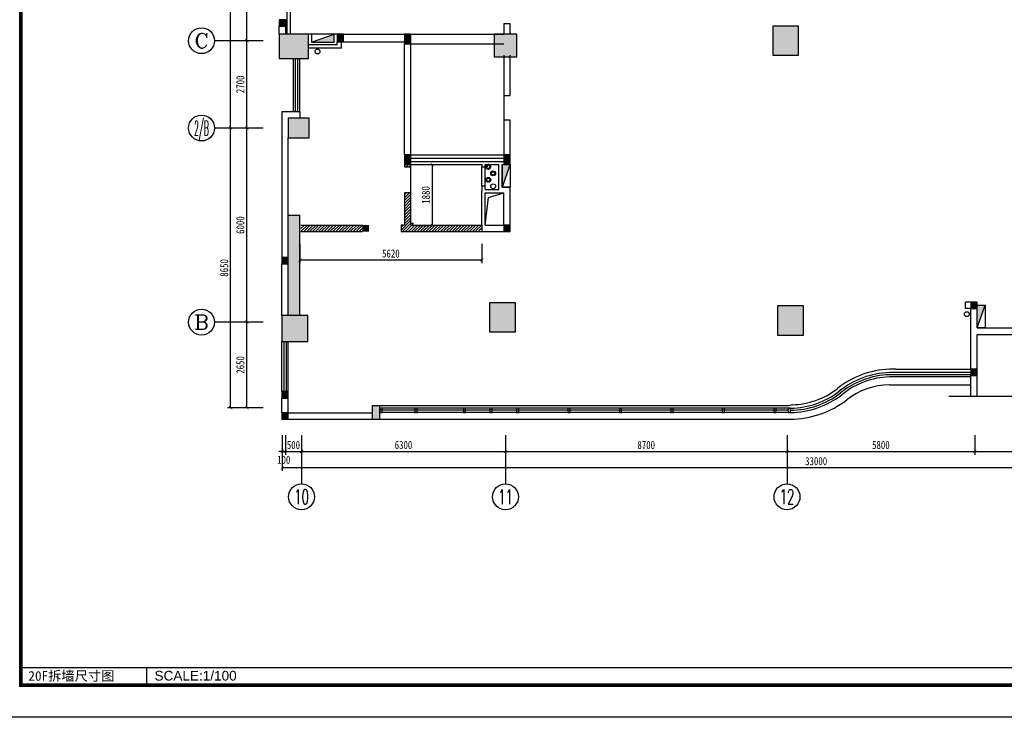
# Model space of a CAD drawing. Header units: millimetres. Extents: x -539149 to -534375, y 505028 to 505469.
# Tile 9 of 135: x -538533 to -538229, y 505039 to 505254. Entities that reach past the tile are written whole.
import ezdxf
from ezdxf.enums import TextEntityAlignment as Align

# ---------------------------------------------------------------- set-up
doc = ezdxf.new("R2010")
doc.units = ezdxf.units.MM
doc.header["$LTSCALE"] = 10
doc.linetypes.add('DASH', pattern=[0.35, 0.25, -0.1])
doc.layers.get('Defpoints').update_dxf_attribs({"color": 8})
for name, color, linetype in [('-消火栓', 242, 'Continuous'), ('A-建筑-原墙体', 2, 'Continuous'), ('A-建筑-柱子、剪力墙', 251, 'Continuous'), ('A-建筑-窗户', 4, 'Continuous'), ('A-建筑-轴号', 3, 'Continuous'), ('A2图框$0$E-图框', 100, 'Continuous'), ('AXIS_TEXT', 50, 'Continuous'), ('B-平面-家具L', 30, 'Continuous'), ('B-平面-尺寸', 8, 'Continuous'), ('B-平面-门洞线', 8, 'Continuous'), ('E-填充', 251, 'Continuous'), ('E-墙体尺寸定位图层', 251, 'Continuous'), ('E-文本', 7, 'Continuous'), ('wm', 7, 'Continuous'), ('水管', 8, 'Continuous')]:
    doc.layers.add(name, color=color, linetype=linetype)
doc.layers.add('A-批量打印图层', color=251, linetype='Continuous', plot=False)
doc.layers.add('A2图框$0$图框外线', color=1, linetype='Continuous', plot=False)
doc.styles.add('_TCH_AXIS', font='COMPLEX', dxfattribs={"bigfont": 'GBCBIG'})
doc.styles.add('CCD_DIM', font='txt', dxfattribs={"width": 0.8})
doc.styles.add('COMPLEX', font='COMPLEX')
doc.styles.add('黑体', font='simhei.ttf')
doc.dimstyles.new('1-1', dxfattribs={"dimscale": 0, "dimtxt": 2.5, "dimasz": 1, "dimexe": 1, "dimexo": 1, "dimgap": 0.75, "dimtad": 1, "dimdec": 0, "dimrnd": 0.005, "dimzin": 0, "dimdsep": 46, "dimtxsty": 'CCD_DIM', "dimblk": 'ARCHTICK', "dimcen": 0.13, "dimclrd": 44, "dimclre": 44, "dimclrt": 50, "dimadec": 0, "dimazin": 0, "dimtfac": 1, "dimtdec": 0, "dimtix": 1, "dimtmove": 2, "dimatfit": 3, "dimldrblk": 'HBA_Leader_Dot', "dimfxl": 5, "dimfxlon": 1, "dimtvp": 1, "dimtolj": 1, "dimtzin": 0, "dimarcsym": 0})

# ---------------------------------------------------------------- blocks, each defined once
blk = doc.blocks.new('A2图框')
at = {"layer": 'A2图框$0$E-图框', "color": 4, "const_width": 1.13}
blk.add_lwpolyline([(-363.4, 295.3), (209.38, 295.3), (209.38, -104.9), (-363.4, -104.9)], close=True, dxfattribs=at)
at = {"layer": 'A2图框$0$图框外线', "color": 1}
blk.add_lwpolyline([(-374.72, 305.2), (219.28, 305.2), (219.28, -114.8), (-374.72, -114.8)], close=True, dxfattribs=at)
blk.add_lwpolyline([(-374.72, 305.2), (219.28, 305.2), (219.28, -114.8), (-374.72, -114.8)], close=True, dxfattribs=at)
blk.add_lwpolyline([(-374.72, 305.2), (219.28, 305.2), (219.28, -114.8), (-374.72, -114.8)], close=True, dxfattribs=at)
blk = doc.blocks.new('$TwtSys$00000434')
for p, q in [((-0.5, 0.5), (-0.5, -0.5)), ((-0.5, -0.5), (0.5, 0.5)), ((0.5, 0.5), (-0.5, 0.5)), ((0.5, -0.5), (0.5, 0.5)), ((-0.5, -0.5), (0.5, -0.5))]:
    blk.add_line(p, q)
blk.add_solid([(0.5, -0.5), (0.5, 0.5), (-0.5, -0.5)])
blk = doc.blocks.new('_AXISO')
blk.add_circle((0, 0), 0.5)
at = {"layer": 'AXIS_TEXT', "style": 'COMPLEX', "width": 1.041667}
blk.add_attdef('A', text='', height=0.56, dxfattribs=at).set_placement((-0.25, -0.28), (0.25, -0.28), align=Align.FIT)
blk = doc.blocks.new('_ArchTick')
at = {"color": 0, "linetype": 'ByBlock', "const_width": 0.15}
blk.add_lwpolyline([(-0.5, -0.5), (0.5, 0.5)], dxfattribs=at)
blk = doc.blocks.new('HBA_Leader_Dot')
at = {"color": 0, "linetype": 'ByBlock'}
blk.add_line((-5, 0), (-10, 0), dxfattribs=at)
at = {"color": 0, "linetype": 'ByBlock', "const_width": 5}
blk.add_lwpolyline([(-2.5, 0, 1), (2.5, 0, 1)], format="xyb", close=True, dxfattribs=at)
blk = doc.blocks.new('*D768')
at = {"layer": 'B-平面-尺寸', "color": 44, "lineweight": -2, "ltscale": 0.01, "transparency": 16777216}
for p, q in [((-538451.92, 505125.7), (-538451.92, 505119.7)), ((-538450.92, 505125.7), (-538450.92, 505119.7)), ((-538451.92, 505120.7), (-538452.92, 505120.7)), ((-538451.92, 505120.7), (-538450.92, 505120.7)), ((-538450.92, 505120.7), (-538449.92, 505120.7))]:
    blk.add_line(p, q, dxfattribs=at)
at = {"layer": 'Defpoints', "color": 0, "ltscale": 0.01, "transparency": 16777216}
for p in [(-538451.92, 505130.7), (-538450.92, 505130.7), (-538450.92, 505120.7)]:
    blk.add_point(p, dxfattribs=at)
at = {"layer": 'B-平面-尺寸', "color": 44, "lineweight": -2, "ltscale": 0.01, "transparency": 16777216}
blk.add_blockref('_ArchTick', (-538451.92, 505120.7), dxfattribs=at)
at = {"layer": 'B-平面-尺寸', "color": 44, "lineweight": -2, "ltscale": 0.01, "transparency": 16777216, "rotation": 180}
blk.add_blockref('_ArchTick', (-538450.92, 505120.7), dxfattribs=at)
at = {"layer": 'B-平面-尺寸', "color": 50, "ltscale": 0.01, "transparency": 16777216, "insert": (-538451.42, 505118.13), "char_height": 2.5, "attachment_point": 5, "style": 'CCD_DIM'}
blk.add_mtext('\\A1;100', dxfattribs=at)
blk = doc.blocks.new('*D769')
at = {"layer": 'B-平面-尺寸', "color": 44, "lineweight": -2, "ltscale": 0.01, "transparency": 16777216}
for p, q in [((-538450.92, 505125.7), (-538450.92, 505119.7)), ((-538445.92, 505125.7), (-538445.92, 505119.7)), ((-538450.92, 505120.7), (-538451.92, 505120.7)), ((-538450.92, 505120.7), (-538445.92, 505120.7)), ((-538445.92, 505120.7), (-538444.92, 505120.7))]:
    blk.add_line(p, q, dxfattribs=at)
at = {"layer": 'Defpoints', "color": 0, "ltscale": 0.01, "transparency": 16777216}
for p in [(-538450.92, 505130.7), (-538445.92, 505130.7), (-538445.92, 505120.7)]:
    blk.add_point(p, dxfattribs=at)
at = {"layer": 'B-平面-尺寸', "color": 44, "lineweight": -2, "ltscale": 0.01, "transparency": 16777216}
blk.add_blockref('_ArchTick', (-538450.92, 505120.7), dxfattribs=at)
at = {"layer": 'B-平面-尺寸', "color": 44, "lineweight": -2, "ltscale": 0.01, "transparency": 16777216, "rotation": 180}
blk.add_blockref('_ArchTick', (-538445.92, 505120.7), dxfattribs=at)
at = {"layer": 'B-平面-尺寸', "color": 50, "ltscale": 0.01, "transparency": 16777216, "insert": (-538448.42, 505122.7), "char_height": 2.5, "attachment_point": 5, "style": 'CCD_DIM'}
blk.add_mtext('\\A1;500', dxfattribs=at)
blk = doc.blocks.new('_FZH')
at = {"layer": 'A-建筑-原墙体'}
blk.add_lwpolyline([(-0.5, -0.5), (0.5, -0.5), (0.5, 0.5), (-0.5, 0.5)], close=True, dxfattribs=at)
at = {"layer": 'A-建筑-柱子、剪力墙'}
blk.add_solid([(-0.5, -0.5), (0.5, -0.5), (-0.5, 0.5), (0.5, 0.5)], dxfattribs=at)
blk = doc.blocks.new('*D791')
at = {"layer": 'Defpoints', "color": 0, "ltscale": 0.01, "transparency": 16777216}
for p in [(-538446.42, 505188.6), (-538390.22, 505188.7), (-538446.42, 505179.89)]:
    blk.add_point(p, dxfattribs=at)
at = {"layer": 'E-墙体尺寸定位图层', "color": 44, "lineweight": -2, "ltscale": 0.01, "transparency": 16777216}
for p, q in [((-538446.42, 505184.89), (-538446.42, 505178.89)), ((-538390.22, 505184.89), (-538390.22, 505178.89)), ((-538390.22, 505179.89), (-538446.42, 505179.89))]:
    blk.add_line(p, q, dxfattribs=at)
at = {"layer": 'E-墙体尺寸定位图层', "color": 44, "lineweight": -2, "ltscale": 0.01, "transparency": 16777216, "rotation": 180}
blk.add_blockref('_ArchTick', (-538446.42, 505179.89), dxfattribs=at)
at = {"layer": 'E-墙体尺寸定位图层', "color": 44, "lineweight": -2, "ltscale": 0.01, "transparency": 16777216}
blk.add_blockref('_ArchTick', (-538390.22, 505179.89), dxfattribs=at)
at = {"layer": 'E-墙体尺寸定位图层', "color": 50, "ltscale": 0.01, "transparency": 16777216, "insert": (-538418.32, 505181.89), "char_height": 2.5, "attachment_point": 5, "style": 'CCD_DIM'}
blk.add_mtext('\\A1;5620', dxfattribs=at)
blk = doc.blocks.new('*D792')
at = {"layer": 'Defpoints', "color": 0, "ltscale": 0.01, "transparency": 16777216}
for p in [(-538412.42, 505209.4), (-538412.42, 505190.6), (-538405.51, 505190.6)]:
    blk.add_point(p, dxfattribs=at)
at = {"layer": 'E-墙体尺寸定位图层', "color": 44, "lineweight": -2, "ltscale": 0.01, "transparency": 16777216}
for p, q in [((-538410.51, 505209.4), (-538404.51, 505209.4)), ((-538405.51, 505209.4), (-538405.51, 505190.6)), ((-538410.51, 505190.6), (-538404.51, 505190.6))]:
    blk.add_line(p, q, dxfattribs=at)
for p, rotation in [((-538405.51, 505209.4), 90), ((-538405.51, 505190.6), 270)]:
    blk.add_blockref('_ArchTick', p, dxfattribs=dict(at, rotation=rotation))
at = {"layer": 'E-墙体尺寸定位图层', "color": 50, "ltscale": 0.01, "transparency": 16777216, "insert": (-538407.51, 505200), "char_height": 2.5, "attachment_point": 5, "rotation": 90, "style": 'CCD_DIM'}
blk.add_mtext('\\A1;1880', dxfattribs=at)

msp = doc.modelspace()

# ---------------------------------------------------------------- hatches: boundary and pattern name
at = {"layer": 'A-建筑-柱子、剪力墙'}
msp.add_hatch(color=256, dxfattribs=at).paths.add_polyline_path([(-538427.116, 505190.699), (-538427.116, 505188.699), (-538425.116, 505188.699), (-538425.116, 505190.699)])
at = {"layer": 'E-填充', "ltscale": 0.01}
for points in [[(-538452.816, 505254.199), (-538452.816, 505252.199), (-538450.816, 505252.199), (-538450.816, 505254.199)], [(-538434.916, 505249.699), (-538434.916, 505247.399), (-538432.916, 505247.399), (-538432.916, 505249.699)], [(-538414.116, 505249.699), (-538414.116, 505246.699), (-538412.116, 505246.699), (-538412.116, 505249.699)], [(-538414.116, 505212.399), (-538414.116, 505209.399), (-538412.116, 505209.399), (-538412.116, 505212.399)], [(-538383.416, 505212.399), (-538383.416, 505209.399), (-538381.416, 505209.399), (-538381.416, 505212.399)], [(-538446.416, 505188.899), (-538446.416, 505193.699), (-538450.016, 505193.699), (-538450.016, 505188.899), (-538450.016, 505162.699), (-538446.416, 505162.699)], [(-538383.416, 505190.699), (-538383.416, 505188.699), (-538381.416, 505188.699), (-538381.416, 505190.699)], [(-538452.016, 505180.699), (-538452.016, 505178.699), (-538450.016, 505178.699), (-538450.016, 505180.699)], [(-538239.116, 505166.899), (-538239.116, 505164.899), (-538237.116, 505164.899), (-538237.116, 505166.899)], [(-538239.116, 505146.168), (-538239.116, 505144.168), (-538237.116, 505144.168), (-538237.116, 505146.168)], [(-538452.016, 505139.199), (-538452.016, 505137.199), (-538450.016, 505137.199), (-538450.016, 505139.199)], [(-538424.116, 505134.799), (-538424.116, 505130.699), (-538421.716, 505130.699), (-538421.716, 505134.799)], [(-538452.016, 505132.699), (-538452.016, 505130.699), (-538450.016, 505130.699), (-538450.016, 505132.699)]]:
    msp.add_hatch(color=256, dxfattribs=at).paths.add_polyline_path(points)
at = {"layer": 'E-墙体尺寸定位图层', "ltscale": 0.01}
h = msp.add_hatch(dxfattribs=at)
h.set_pattern_fill('ANSI31', color=8, scale=20, style=0)
h.set_pattern_definition([(45, (-538446.11654, 505188.6976), (-0.449013, 0.449013), [])])
h.paths.add_polyline_path([(-538390.216, 505190.698), (-538412.116, 505190.698), (-538412.116, 505200.698), (-538414.116, 505200.698), (-538414.116, 505190.698), (-538415.116, 505190.698), (-538415.116, 505188.698), (-538413.116, 505188.698), (-538390.216, 505188.698)])
h.paths.add_polyline_path([(-538427.116, 505190.698), (-538446.117, 505190.698), (-538446.117, 505188.698), (-538427.116, 505188.698)])
h.paths.add_polyline_path([(-538412.116, 505209.399), (-538414.116, 505209.399), (-538414.116, 505208.698), (-538412.116, 505208.698)])

# ---------------------------------------------------------------- linework, layer by layer
at = {"ltscale": 0.01}
msp.add_line((-538381.416, 505209.399, 0.069), (-538381.416, 505202.399, 0.069), dxfattribs=at)
at = {"color": 31, "ltscale": 0.01}
for p, q in [((-538264.261, 505141.269, 0.069), (-538239.116, 505141.269, 0.069)), ((-538421.716, 505130.699, 0.069), (-538294.916, 505130.699, 0.069))]:
    msp.add_line(p, q, dxfattribs=at)
at = {"color": 3}
for p, q in [((-538532.648, 505053.909), (-538013.86, 505053.909)), ((-538493.787, 505053.909), (-538493.787, 505048.909))]:
    msp.add_line(p, q, dxfattribs=at)
at = {"color": 31, "ltscale": 0.01}
for centre, radius, start, end in [((-538264.147, 505119.7, 0.069), 21.569, 90.30192, 128.05571), ((-538294.916, 505159.199, 0.069), 28.5, 269.9995, 307.81409)]:
    msp.add_arc(centre, radius, start, end, dxfattribs=at)
at = {"layer": 'A-建筑-原墙体', "ltscale": 0.01}
for p, q in [((-538450.316, 505249.699, 0.069), (-538450.316, 505258.199, 0.069)), ((-538449.316, 505249.699, 0.069), (-538449.316, 505258.199, 0.069)), ((-538452.816, 505254.199, 0.069), (-538452.816, 505252.199, 0.069)), ((-538450.816, 505254.199, 0.069), (-538452.816, 505254.199, 0.069)), ((-538452.816, 505249.699, 0.069), (-538452.816, 505252.199, 0.069)), ((-538452.816, 505252.199, 0.069), (-538450.816, 505252.199, 0.069)), ((-538450.816, 505252.199, 0.069), (-538450.816, 505254.199, 0.069)), ((-538450.816, 505249.699, 0.069), (-538450.816, 505252.199, 0.069)), ((-538381.416, 505252.949, 0.069), (-538383.416, 505252.949, 0.069)), ((-538383.416, 505252.949, 0.069), (-538383.416, 505249.699, 0.069)), ((-538381.416, 505249.699, 0.069), (-538381.416, 505252.949, 0.069)), ((-538434.916, 505249.699, 0.069), (-538434.916, 505247.399, 0.069)), ((-538432.916, 505249.699, 0.069), (-538434.916, 505249.699, 0.069)), ((-538432.916, 505249.699, 0.069), (-538414.116, 505249.699, 0.069)), ((-538432.916, 505247.399, 0.069), (-538432.916, 505249.699, 0.069)), ((-538414.116, 505249.699, 0.069), (-538414.116, 505246.699, 0.069)), ((-538412.116, 505249.699, 0.069), (-538414.116, 505249.699, 0.069)), ((-538412.116, 505249.699, 0.069), (-538383.416, 505249.699, 0.069)), ((-538412.116, 505246.699, 0.069), (-538412.116, 505249.699, 0.069)), ((-538434.916, 505246.399, 0.069), (-538443.816, 505246.399, 0.069)), ((-538434.916, 505246.399, 0.069), (-538434.916, 505247.399, 0.069)), ((-538434.916, 505247.399, 0.069), (-538432.916, 505247.399, 0.069)), ((-538433.616, 505245.399, 0.069), (-538433.616, 505247.399, 0.069)), ((-538432.916, 505247.399, 0.069), (-538414.116, 505247.399, 0.069)), ((-538414.116, 505212.399, 0.069), (-538414.116, 505246.699, 0.069)), ((-538414.116, 505246.699, 0.069), (-538412.116, 505246.699, 0.069)), ((-538412.116, 505246.699, 0.069), (-538383.416, 505246.699, 0.069)), ((-538412.116, 505212.399, 0.069), (-538412.116, 505246.699, 0.069)), ((-538433.616, 505245.399, 0.069), (-538443.816, 505245.399, 0.069)), ((-538383.416, 505243.199, 0.069), (-538383.416, 505230.799, 0.069)), ((-538381.416, 505230.799, 0.069), (-538381.416, 505243.199, 0.069)), ((-538383.416, 505230.799, 0.069), (-538381.416, 505230.799, 0.069)), ((-538446.416, 505225.699, 0.069), (-538452.016, 505225.699, 0.069)), ((-538452.016, 505225.699, 0.069), (-538452.016, 505180.699, 0.069)), ((-538446.416, 505225.699, 0.069), (-538446.416, 505223.699, 0.069)), ((-538383.416, 505223.099, 0.069), (-538383.416, 505212.399, 0.069)), ((-538381.416, 505223.099, 0.069), (-538383.416, 505223.099, 0.069)), ((-538381.416, 505212.399, 0.069), (-538381.416, 505223.099, 0.069)), ((-538450.016, 505193.799, 0.069), (-538450.016, 505217.699, 0.069)), ((-538414.116, 505212.399, 0.069), (-538414.116, 505209.399, 0.069)), ((-538412.116, 505212.399, 0.069), (-538414.116, 505212.399, 0.069)), ((-538412.116, 505212.399, 0.069), (-538383.416, 505212.399, 0.069)), ((-538412.116, 505209.399, 0.069), (-538412.116, 505212.399, 0.069)), ((-538383.416, 505212.399, 0.069), (-538383.416, 505209.399, 0.069)), ((-538381.416, 505212.399, 0.069), (-538383.416, 505212.399, 0.069)), ((-538381.416, 505209.399, 0.069), (-538381.416, 505212.399, 0.069)), ((-538414.116, 505209.699, 0.069), (-538414.116, 505208.699, 0.069)), ((-538414.116, 505209.399, 0.069), (-538412.116, 505209.399, 0.069)), ((-538412.116, 505211.399, 0.069), (-538383.416, 505211.399, 0.069)), ((-538412.116, 505210.399, 0.069), (-538389.416, 505210.399, 0.069)), ((-538412.116, 505208.699, 0.069), (-538412.116, 505209.699, 0.069)), ((-538412.116, 505209.399, 0.069), (-538390.216, 505209.399, 0.069)), ((-538390.216, 505209.399, 0.069), (-538390.216, 505208.699, 0.069)), ((-538389.416, 505210.399, 0.069), (-538384.416, 505210.399, 0.069)), ((-538389.216, 505208.699, 0.069), (-538389.216, 505209.399, 0.069)), ((-538389.216, 505209.399, 0.069), (-538384.916, 505209.399, 0.069)), ((-538384.916, 505201.699, 0.069), (-538384.916, 505209.399, 0.069)), ((-538384.416, 505210.399, 0.069), (-538383.416, 505210.399, 0.069)), ((-538383.916, 505202.399, 0.069), (-538383.916, 505209.399, 0.069)), ((-538383.916, 505209.399, 0.069), (-538383.416, 505209.399, 0.069)), ((-538383.416, 505209.399, 0.069), (-538381.416, 505209.399, 0.069)), ((-538414.116, 505208.699, 0.069), (-538412.116, 505208.699, 0.069)), ((-538390.216, 505208.699, 0.069), (-538389.216, 505208.699, 0.069)), ((-538412.116, 505200.699, 0.069), (-538414.116, 505200.699, 0.069)), ((-538414.116, 505200.699, 0.069), (-538414.116, 505190.699, 0.069)), ((-538412.116, 505190.699, 0.069), (-538412.116, 505200.699, 0.069)), ((-538389.216, 505202.699, 0.069), (-538390.216, 505202.699, 0.069)), ((-538390.216, 505202.699, 0.069), (-538390.216, 505201.199, 0.069)), ((-538390.216, 505190.699, 0.069), (-538390.216, 505201.199, 0.069)), ((-538389.216, 505201.699, 0.069), (-538389.216, 505202.699, 0.069)), ((-538389.216, 505201.699, 0.069), (-538384.916, 505201.699, 0.069)), ((-538389.216, 505190.699, 0.069), (-538389.216, 505200.699, 0.069)), ((-538389.216, 505200.699, 0.069), (-538384.416, 505200.699, 0.069)), ((-538384.416, 505200.699, 0.069), (-538383.416, 505200.699, 0.069)), ((-538383.916, 505202.399, 0.069), (-538381.416, 505202.399, 0.069)), ((-538383.416, 505190.699, 0.069), (-538383.416, 505200.699, 0.069)), ((-538381.416, 505190.699, 0.069), (-538381.416, 505202.399, 0.069)), ((-538450.016, 505180.699, 0.069), (-538450.016, 505193.799, 0.069)), ((-538450.016, 505193.799, 0.069), (-538446.416, 505193.799, 0.069)), ((-538446.416, 505162.699, 0.069), (-538446.416, 505193.799, 0.069)), ((-538446.416, 505189.699, 0.069), (-538446.416, 505193.799, 0.069)), ((-538446.116, 505190.699, 0.069), (-538427.116, 505190.699, 0.069)), ((-538446.116, 505188.699, 0.069), (-538427.116, 505188.699, 0.069)), ((-538414.116, 505190.699, 0.069), (-538415.116, 505190.699, 0.069)), ((-538415.116, 505190.699, 0.069), (-538415.116, 505188.699, 0.069)), ((-538415.116, 505188.699, 0.069), (-538413.116, 505188.699, 0.069)), ((-538413.116, 505188.699, 0.069), (-538389.116, 505188.699, 0.069)), ((-538412.116, 505190.699, 0.069), (-538390.216, 505190.699, 0.069)), ((-538390.216, 505188.699, 0.069), (-538383.416, 505188.699, 0.069)), ((-538389.216, 505190.699, 0.069), (-538383.416, 505190.699, 0.069)), ((-538383.416, 505190.699, 0.069), (-538383.416, 505188.699, 0.069)), ((-538381.416, 505190.699, 0.069), (-538383.416, 505190.699, 0.069)), ((-538383.416, 505188.699, 0.069), (-538381.416, 505188.699, 0.069)), ((-538381.416, 505188.699, 0.069), (-538381.416, 505190.699, 0.069)), ((-538452.016, 505180.699, 0.069), (-538452.016, 505178.699, 0.069)), ((-538450.016, 505180.699, 0.069), (-538452.016, 505180.699, 0.069)), ((-538452.016, 505162.699, 0.069), (-538452.016, 505178.699, 0.069)), ((-538452.016, 505178.699, 0.069), (-538450.016, 505178.699, 0.069)), ((-538450.016, 505178.699, 0.069), (-538450.016, 505180.699, 0.069)), ((-538450.016, 505162.699, 0.069), (-538450.016, 505178.699, 0.069)), ((-538239.116, 505166.899, 0.069), (-538240.716, 505166.899, 0.069)), ((-538240.716, 505164.899, 0.069), (-538240.716, 505166.899, 0.069)), ((-538239.116, 505166.899, 0.069), (-538239.116, 505164.899, 0.069)), ((-538237.116, 505166.899, 0.069), (-538239.116, 505166.899, 0.069)), ((-538237.116, 505164.899, 0.069), (-538237.116, 505166.899, 0.069)), ((-538239.116, 505164.899, 0.069), (-538240.716, 505164.899, 0.069)), ((-538239.116, 505157.899, 0.069), (-538239.116, 505164.899, 0.069)), ((-538239.116, 505164.899, 0.069), (-538237.116, 505164.899, 0.069)), ((-538237.116, 505158.899, 0.069), (-538237.116, 505164.899, 0.069)), ((-538239.116, 505146.168, 0.069), (-538239.116, 505157.899, 0.069)), ((-538237.116, 505158.899, 0.069), (-538212.716, 505158.899, 0.069)), ((-538237.116, 505156.899, 0.069), (-538212.716, 505156.899, 0.069)), ((-538237.116, 505146.168, 0.069), (-538237.116, 505156.899, 0.069)), ((-538239.116, 505146.168, 0.069), (-538239.116, 505144.168, 0.069)), ((-538237.116, 505146.168, 0.069), (-538239.116, 505146.168, 0.069)), ((-538237.116, 505144.168, 0.069), (-538237.116, 505146.168, 0.069)), ((-538239.116, 505144.168, 0.069), (-538237.116, 505144.168, 0.069)), ((-538239.116, 505137.656, 0.069), (-538239.116, 505144.168, 0.069)), ((-538237.116, 505137.656, 0.069), (-538237.116, 505144.168, 0.069)), ((-538452.016, 505139.199, 0.069), (-538452.016, 505137.199, 0.069)), ((-538450.016, 505139.199, 0.069), (-538452.016, 505139.199, 0.069)), ((-538450.016, 505137.199, 0.069), (-538450.016, 505139.199, 0.069)), ((-538452.016, 505132.699, 0.069), (-538452.016, 505137.199, 0.069)), ((-538452.016, 505137.199, 0.069), (-538450.016, 505137.199, 0.069)), ((-538450.016, 505132.699, 0.069), (-538450.016, 505137.199, 0.069)), ((-538424.116, 505134.799, 0.069), (-538424.116, 505130.699, 0.069)), ((-538421.716, 505134.799, 0.069), (-538424.116, 505134.799, 0.069)), ((-538421.716, 505130.699, 0.069), (-538421.716, 505134.799, 0.069)), ((-538452.016, 505132.699, 0.069), (-538452.016, 505130.699, 0.069)), ((-538450.016, 505132.699, 0.069), (-538452.016, 505132.699, 0.069)), ((-538452.016, 505130.699, 0.069), (-538450.016, 505130.699, 0.069)), ((-538450.016, 505132.699, 0.069), (-538424.116, 505132.699, 0.069)), ((-538450.016, 505130.699, 0.069), (-538450.016, 505132.699, 0.069)), ((-538450.016, 505130.699, 0.069), (-538424.116, 505130.699, 0.069)), ((-538424.116, 505130.699, 0.069), (-538421.716, 505130.699, 0.069))]:
    msp.add_line(p, q, dxfattribs=at)
at = {"layer": 'A-建筑-原墙体', "linetype": 'DASH', "ltscale": 0.015}
msp.add_line((-538452.016, 505180.699, 0.069), (-538450.016, 505180.699, 0.069), dxfattribs=at)
at = {"layer": 'A-建筑-原墙体', "color": 8, "ltscale": 0.01}
msp.add_lwpolyline([(-538085.571, 505137.656), (-538163.942, 505137.656), (-538165.431, 505131.021), (-538167.213, 505144.553), (-538168.401, 505137.656), (-538245.922, 505137.656)], dxfattribs=at)
at = {"layer": 'A-建筑-原墙体', "ltscale": 0.01}
msp.add_circle((-538240.366, 505163.149, 0.069), 0.75, dxfattribs=at)
at = {"layer": 'A-建筑-窗户', "ltscale": 0.01}
for p, q in [((-538448.416, 505225.699, 0.069), (-538448.416, 505242.199, 0.069)), ((-538447.75, 505225.699, 0.069), (-538447.75, 505242.199, 0.069)), ((-538447.083, 505225.699, 0.069), (-538447.083, 505242.199, 0.069)), ((-538446.416, 505225.699, 0.069), (-538446.416, 505242.199, 0.069)), ((-538452.016, 505139.199, 0.069), (-538452.016, 505154.699, 0.069)), ((-538451.35, 505154.699, 0.069), (-538451.35, 505139.199, 0.069)), ((-538450.683, 505154.699, 0.069), (-538450.683, 505139.199, 0.069)), ((-538450.016, 505139.199, 0.069), (-538450.016, 505154.699, 0.069)), ((-538239.116, 505145.099, 0.069), (-538264.261, 505145.099, 0.069)), ((-538239.116, 505144.439, 0.069), (-538264.261, 505144.439, 0.069)), ((-538239.116, 505143.769, 0.069), (-538264.261, 505143.769, 0.069)), ((-538294.916, 505134.109, 0.069), (-538421.716, 505134.109, 0.069)), ((-538295.516, 505133.449, 0.069), (-538421.716, 505133.449, 0.069)), ((-538294.916, 505132.709, 0.069), (-538421.716, 505132.709, 0.069))]:
    msp.add_line(p, q, dxfattribs=at)
at = {"layer": 'A-建筑-窗户', "ltscale": 0.01, "elevation": 0.069}
for points in [[(-538421.716, 505132.709), (-538421.016, 505132.709), (-538421.016, 505134.109), (-538421.716, 505134.109)], [(-538410.916, 505132.709), (-538410.216, 505132.709), (-538410.216, 505134.109), (-538410.916, 505134.109)], [(-538395.916, 505132.709), (-538395.216, 505132.709), (-538395.216, 505134.109), (-538395.916, 505134.109)], [(-538387.716, 505132.709), (-538387.016, 505132.709), (-538387.016, 505134.109), (-538387.716, 505134.109)], [(-538379.516, 505132.709), (-538378.816, 505132.709), (-538378.816, 505134.109), (-538379.516, 505134.109)], [(-538363.616, 505132.709), (-538362.916, 505132.709), (-538362.916, 505134.109), (-538363.616, 505134.109)], [(-538347.716, 505132.709), (-538347.016, 505132.709), (-538347.016, 505134.109), (-538347.716, 505134.109)], [(-538331.816, 505132.709), (-538331.116, 505132.709), (-538331.116, 505134.109), (-538331.816, 505134.109)], [(-538315.916, 505132.709), (-538315.216, 505132.709), (-538315.216, 505134.109), (-538315.916, 505134.109)], [(-538300.016, 505132.709), (-538299.316, 505132.709), (-538299.316, 505134.109), (-538300.016, 505134.109)], [(-538295.516, 505132.709), (-538294.816, 505132.709), (-538294.816, 505134.109), (-538295.516, 505134.109)]]:
    msp.add_lwpolyline(points, close=True, dxfattribs=at)
at = {"layer": 'A-建筑-窗户', "ltscale": 0.01}
for centre, radius, start, end in [((-538263.489, 505119.303, 0.069), 25.807, 91.71435, 129.17424), ((-538263.489, 505119.303, 0.069), 25.148, 91.75994, 129.21007), ((-538263.488, 505119.302, 0.069), 24.479, 91.80877, 129.24843), ((-538295.011, 505158.975, 0.069), 24.868, 270.44811, 307.7368), ((-538294.916, 505158.799, 0.069), 25.33, 270.2262, 307.81449), ((-538295.243, 505159.404, 0.069), 26.678, 270.91608, 307.57201)]:
    msp.add_arc(centre, radius, start, end, dxfattribs=at)
at = {"layer": 'A-建筑-轴号', "ltscale": 0.01}
for p, q in [((-538457.816, 505247.699, 0.069), (-538472.816, 505247.699, 0.069)), ((-538457.816, 505220.699, 0.069), (-538472.816, 505220.699, 0.069)), ((-538457.816, 505160.699, 0.069), (-538472.816, 505160.699, 0.069)), ((-538445.916, 505125.699, 0.069), (-538445.916, 505110.699, 0.069)), ((-538382.916, 505125.699, 0.069), (-538382.916, 505110.699, 0.069)), ((-538295.916, 505125.699, 0.069), (-538295.916, 505110.699, 0.069))]:
    msp.add_line(p, q, dxfattribs=at)
at = {"layer": 'A-批量打印图层'}
msp.add_lwpolyline([(-538543.961, 505458.51), (-537949.961, 505458.51), (-537949.961, 505038.51), (-538543.961, 505038.51)], close=True, dxfattribs=at)
at = {"layer": 'B-平面-家具L', "ltscale": 0.01}
for p, q in [((-538262.316, 505146.099, 0.069), (-538264.261, 505146.099, 0.069)), ((-538262.316, 505146.099, 0.069), (-538239.116, 505146.099, 0.069)), ((-538386.816, 505134.799, 0.069), (-538421.716, 505134.799, 0.069)), ((-538295.316, 505134.799, 0.069), (-538386.816, 505134.799, 0.069)), ((-538294.316, 505135.136, 0.069), (-538295.316, 505134.799, 0.069))]:
    msp.add_line(p, q, dxfattribs=at)
for centre, radius, start, end in [((-538263.489, 505119.303, 0.069), 26.807, 91.71435, 129.17424), ((-538294.916, 505158.799, 0.069), 23.67, 271.45256, 307.81449)]:
    msp.add_arc(centre, radius, start, end, dxfattribs=at)
at = {"layer": 'B-平面-门洞线', "ltscale": 0.01}
for p, q in [((-538383.416, 505230.799, 0.069), (-538383.416, 505223.099, 0.069)), ((-538390.216, 505202.699, 0.069), (-538390.216, 505208.699, 0.069)), ((-538389.216, 505202.699, 0.069), (-538389.216, 505208.699, 0.069))]:
    msp.add_line(p, q, dxfattribs=at)
at = {"layer": 'B-平面-门洞线', "color": 8, "ltscale": 0.01}
msp.add_line((-538412.116, 505200.699, 0.069), (-538412.116, 505208.699, 0.069), dxfattribs=at)
at = {"layer": 'B-平面-门洞线', "ltscale": 0.01, "elevation": 0.069}
msp.add_lwpolyline([(-538389.216, 505190.699), (-538388.116, 505199.255), (-538383.416, 505200.699)], dxfattribs=at)
at = {"layer": 'Defpoints', "linetype": 'Continuous', "ltscale": 0.5}
msp.add_lwpolyline([(-538532.648, 505053.909), (-538013.86, 505053.909), (-538013.86, 505448.611), (-538532.648, 505448.611)], close=True, dxfattribs=at)
at = {"layer": 'E-墙体尺寸定位图层', "color": 8, "ltscale": 0.01}
msp.add_line((-538390.216, 505190.699, 0.069), (-538390.216, 505188.699, 0.069), dxfattribs=at)
at = {"layer": 'wm', "ltscale": 0.01}
msp.add_line((-538434.916, 505249.69, 0.069), (-538443.816, 505249.69, 0.069), dxfattribs=at)
at = {"layer": '水管', "ltscale": 0.01}
for centre, radius in [((-538440.966, 505244.349, 0.069), 0.75), ((-538386.716, 505206.699, 0.069), 0.75), ((-538386.716, 505206.699, 0.069), 0.5), ((-538388.216, 505204.699, 0.069), 0.75), ((-538388.216, 505204.699, 0.069), 0.5), ((-538386.716, 505202.699, 0.069), 0.75), ((-538411.71, 505191.141, 0.069), 0.2)]:
    msp.add_circle(centre, radius, dxfattribs=at)
at = {"layer": '水管', "ltscale": 0.01, "extrusion": (0, 0, -1)}
for major_axis, start_param, end_param in [((0.619, 0.424), -0.0001152, 6.2830701), ((0.412, 0.283), 0.0004212, 6.2836065)]:
    msp.add_ellipse((-538388.216, 505208.698, 0.069), major_axis=major_axis, ratio=1, start_param=start_param, end_param=end_param, dxfattribs=at)

# ---------------------------------------------------------------- block references
at = {"layer": '-消火栓', "ltscale": 0.01, "xscale": 7.000000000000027, "yscale": 2.4, "zscale": 7.000000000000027}
msp.add_blockref('$TwtSys$00000434', (-538439.366, 505248.49, 0.069), dxfattribs=at)
at = {"layer": '-消火栓', "ltscale": 0.01, "xscale": -7.000000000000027, "yscale": 2.4, "zscale": 7}
for p, rotation in [((-538382.616, 505205.899, 0.069), 270.0000050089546), ((-538235.916, 505162.399, 0.069), 270.0000050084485)]:
    msp.add_blockref('$TwtSys$00000434', p, dxfattribs=dict(at, rotation=rotation))
at = {"layer": 'A-建筑-原墙体', "ltscale": 0.01}
for p, xscale, yscale, zscale in [((-538296.316, 505247.699, 0.069), 7.99999999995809, 9, 9), ((-538448.316, 505245.949, 0.069), 9, 7.500000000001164, 7.500000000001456), ((-538382.916, 505246.199, 0.069), 7.000000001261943, 6.999966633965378, 6.999966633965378), ((-538446.766, 505220.699, 0.069), 6.499999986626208, 5.999999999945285, 5.999999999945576), ((-538383.816, 505162.199, 0.069), 8.000000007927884, 8.99999999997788, 8.99999999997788), ((-538294.816, 505161.199, 0.069), 8.000000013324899, 9.000076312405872, 9.000076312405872), ((-538448.016, 505158.699, 0.069), 7.999999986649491, 7.99995666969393, 7.99995666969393)]:
    msp.add_blockref('_FZH', p, dxfattribs=dict(at, xscale=xscale, yscale=yscale, zscale=zscale))
at = {"layer": 'A-建筑-窗户', "ltscale": 0.5}
msp.add_blockref('A2图框', (-538169.245, 505153.313), dxfattribs=at)
at = {"layer": 'A-建筑-轴号', "ltscale": 0.01}
ref = msp.add_blockref('_AXISO', (-538476.816, 505247.699, 0.069), dxfattribs=dict(at, xscale=8, yscale=8, zscale=8))
ref.add_attrib('A', 'C', dxfattribs={"layer": 'AXIS_TEXT', "height": 4.525, "style": '_TCH_AXIS', "width": 1.4}).set_placement((-538479.079, 505245.436, 0.069), (-538474.554, 505245.436, 0.069), align=Align.FIT)
ref = msp.add_blockref('_AXISO', (-538476.816, 505220.699, 0.069), dxfattribs=dict(at, xscale=8, yscale=8, zscale=8))
ref.add_attrib('A', '2/B', dxfattribs={"layer": 'AXIS_TEXT', "height": 4.5255, "style": '_TCH_AXIS', "width": 0.355932}).set_placement((-538479.079, 505218.436, 0.069), (-538474.554, 505218.436, 0.069), align=Align.FIT)
ref = msp.add_blockref('_AXISO', (-538476.816, 505160.699, 0.069), dxfattribs=dict(at, xscale=8, yscale=8, zscale=8))
ref.add_attrib('A', 'B', dxfattribs={"layer": 'AXIS_TEXT', "height": 4.525, "style": '_TCH_AXIS', "width": 1.235294}).set_placement((-538479.079, 505158.436, 0.069), (-538474.554, 505158.436, 0.069), align=Align.FIT)
ref = msp.add_blockref('_AXISO', (-538445.916, 505106.699, 0.069), dxfattribs=dict(at, xscale=8, yscale=8, zscale=8))
ref.add_attrib('A', '10', dxfattribs={"layer": 'AXIS_TEXT', "height": 4.5255, "style": '_TCH_AXIS', "width": 0.724138}).set_placement((-538448.179, 505104.436, 0.069), (-538443.654, 505104.436, 0.069), align=Align.FIT)
ref = msp.add_blockref('_AXISO', (-538382.916, 505106.699, 0.069), dxfattribs=dict(at, xscale=8, yscale=8, zscale=8))
ref.add_attrib('A', '11', dxfattribs={"layer": 'AXIS_TEXT', "height": 4.5255, "style": '_TCH_AXIS', "width": 0.875}).set_placement((-538385.179, 505104.436, 0.069), (-538380.654, 505104.436, 0.069), align=Align.FIT)
ref = msp.add_blockref('_AXISO', (-538295.916, 505106.699, 0.069), dxfattribs=dict(at, xscale=8, yscale=8, zscale=8))
ref.add_attrib('A', '12', dxfattribs={"layer": 'AXIS_TEXT', "height": 4.5255, "style": '_TCH_AXIS', "width": 0.724138}).set_placement((-538298.179, 505104.436, 0.069), (-538293.654, 505104.436, 0.069), align=Align.FIT)

# ---------------------------------------------------------------- texts
at = {"layer": 'E-文本', "style": '黑体'}
msp.add_text('20F拆墙尺寸图', height=3, dxfattribs=at).set_placement((-538530.321, 505051.32), align=Align.MIDDLE_LEFT)
at = {"layer": 'E-文本', "color": 8, "insert": (-538491.347, 505052.879), "char_height": 3, "width": 29.85762, "attachment_point": 1, "style": '黑体'}
msp.add_mtext('{\\fArial|b0|i0|c204|p34;SCALE:\\fArial|b0|i0|c0|p34;1/1\\fArial|b0|i0|c161|p34;00}', dxfattribs=at)

# ---------------------------------------------------------------- dimensions: what is measured, and where the dimension line sits
at = {"layer": 'B-平面-尺寸', "ltscale": 0.01}
for p1, p2, distance in [((-538452.816, 505220.699, 0.069), (-538452.816, 505365.199, 0.069), 15), ((-538452.816, 505247.699, 0.069), (-538452.816, 505334.699, 0.069), 10), ((-538452.816, 505220.699, 0.069), (-538452.816, 505247.699, 0.069), 10), ((-538452.816, 505134.199, 0.069), (-538452.816, 505220.699, 0.069), 15), ((-538452.816, 505160.699, 0.069), (-538452.816, 505220.699, 0.069), 10), ((-538452.816, 505134.199, 0.069), (-538452.816, 505160.699, 0.069), 10), ((-538451.916, 505130.699, 0.069), (-538121.916, 505130.699, 0.069), -15), ((-538445.916, 505130.699, 0.069), (-538382.916, 505130.699, 0.069), -10), ((-538382.916, 505130.699, 0.069), (-538295.916, 505130.699, 0.069), -10), ((-538295.916, 505130.699, 0.069), (-538237.916, 505130.699, 0.069), -10), ((-538237.916, 505130.699, 0.069), (-538208.916, 505130.699, 0.069), -10)]:
    msp.add_aligned_dim(p1=p1, p2=p2, distance=distance, dimstyle='1-1', override={"dimscale": 1, "dimlfac": 100}, dxfattribs=at).render()
dim = msp.add_linear_dim(base=(-538450.916, 505120.699, 0.069), p1=(-538451.916, 505130.699, 0.069), p2=(-538450.916, 505130.699, 0.069), angle=0, dimstyle='1-1', override={"dimscale": 1, "dimlfac": 100}, dxfattribs=at)
dim.commit()
dim.dimension.update_dxf_attribs({"geometry": '*D768', "text_midpoint": (-538451.416, 505118.126, 0.069), "dimtype": 161})
dim = msp.add_aligned_dim(p1=(-538450.916, 505130.699, 0.069), p2=(-538445.916, 505130.699, 0.069), distance=-10, dimstyle='1-1', override={"dimscale": 1, "dimlfac": 100}, dxfattribs=at)
dim.commit()
dim.dimension.update_dxf_attribs({"geometry": '*D769', "text_midpoint": (-538448.416, 505122.699, 0.069)})
at = {"layer": 'E-墙体尺寸定位图层', "ltscale": 0.01}
dim = msp.add_linear_dim(base=(-538405.507, 505190.599, 0.069), p1=(-538412.416, 505209.399, 0.069), p2=(-538412.416, 505190.599, 0.069), angle=90, dimstyle='1-1', override={"dimscale": 1, "dimlfac": 100}, dxfattribs=at)
dim.commit()
dim.dimension.update_dxf_attribs({"geometry": '*D792', "text_midpoint": (-538407.507, 505199.999, 0.069)})
dim = msp.add_linear_dim(base=(-538446.416, 505179.894, 0.069), p1=(-538390.216, 505188.699, 0.069), p2=(-538446.416, 505188.599, 0.069), dimstyle='1-1', override={"dimscale": 1, "dimlfac": 100}, dxfattribs=at)
dim.commit()
dim.dimension.update_dxf_attribs({"geometry": '*D791', "text_midpoint": (-538418.316, 505181.894, 0.069)})

doc.saveas('drawing.dxf')
